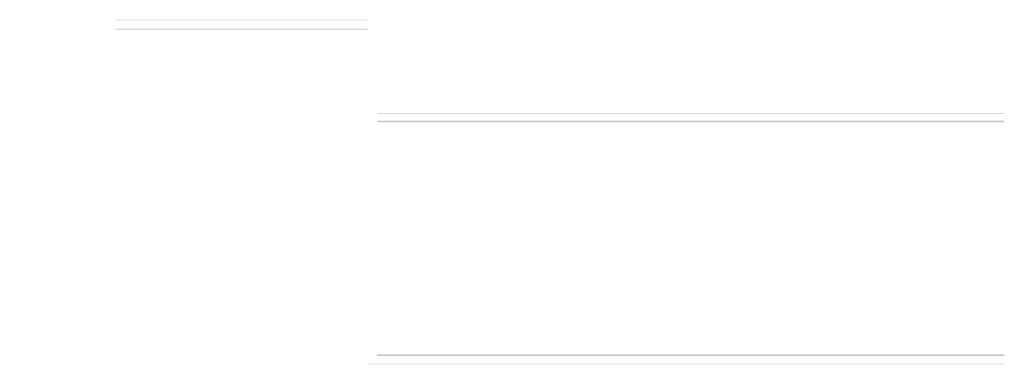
# Model space of a CAD drawing. Header units: millimetres. Extents: x -1200 to 89261, y -18765 to 52904.
# Tile 1 of 20: x -1200 to 13650, y 6625 to 11825. Entities that reach past the tile are written whole.
import ezdxf

# ---------------------------------------------------------------- set-up
doc = ezdxf.new("R2010")
doc.units = ezdxf.units.MM
doc.header["$LTSCALE"] = 15
doc.layers.add('ZDIVO Příčky.ZDIVO_Pero_č.__177', color=7, linetype='Continuous', lineweight=13)
pattern_1 = [(0, (0, 0), (0, 37.5), [0, -37.5])]

msp = doc.modelspace()

# ---------------------------------------------------------------- hatches: boundary and pattern name
at = {"layer": 'ZDIVO Příčky.ZDIVO_Pero_č.__177', "linetype": 'Continuous', "lineweight": 13}
h = msp.add_hatch(dxfattribs=at)
h.set_pattern_fill('SÁDRA_0009', style=0, pattern_type=2)
h.set_pattern_definition(pattern_1)
h.paths.add_polyline_path([(-1200, 11813), (-250, 11813), (-250, 11825), (-1200, 11825)])
h = msp.add_hatch(dxfattribs=at)
h.set_pattern_fill('SÁDRA_0009', style=0, pattern_type=2)
h.set_pattern_definition(pattern_1)
h.paths.add_polyline_path([(4050, 11825), (250, 11825), (250, 11813), (4050, 11813)])
h = msp.add_hatch(dxfattribs=at)
h.set_pattern_fill('SÁDRA_0009', style=0, pattern_type=2)
h.set_pattern_definition(pattern_1)
h.paths.add_polyline_path([(-1200, 11675), (-250, 11675), (-250, 11687), (-1200, 11687)])
h = msp.add_hatch(dxfattribs=at)
h.set_pattern_fill('SÁDRA_0009', style=0, pattern_type=2)
h.set_pattern_definition(pattern_1)
h.paths.add_polyline_path([(4050, 11687), (250, 11687), (250, 11675), (4050, 11675)])
h = msp.add_hatch(dxfattribs=at)
h.set_pattern_fill('SÁDRA_0009', style=0, pattern_type=2)
h.set_pattern_definition(pattern_1)
h.paths.add_polyline_path([(4200, 10400), (13650, 10400), (13650, 10413), (4200, 10413)])
h = msp.add_hatch(dxfattribs=at)
h.set_pattern_fill('SÁDRA_0009', style=0, pattern_type=2)
h.set_pattern_definition(pattern_1)
h.paths.add_polyline_path([(4200, 10287), (13650, 10287), (13650, 10300), (4200, 10300)])
h = msp.add_hatch(dxfattribs=at)
h.set_pattern_fill('SÁDRA_0009', style=0, pattern_type=2)
h.set_pattern_definition(pattern_1)
h.paths.add_polyline_path([(4200, 10275), (13650, 10275), (13650, 10287), (4200, 10287)])
h = msp.add_hatch(dxfattribs=at)
h.set_pattern_fill('SÁDRA_0009', style=0, pattern_type=2)
h.set_pattern_definition(pattern_1)
h.paths.add_polyline_path([(13650, 6763), (4188, 6763), (4175, 6750), (13650, 6750)])
h = msp.add_hatch(dxfattribs=at)
h.set_pattern_fill('SÁDRA_0009', style=0, pattern_type=2)
h.set_pattern_definition(pattern_1)
h.paths.add_polyline_path([(13650, 6775), (4200, 6775), (4188, 6763), (13650, 6763)])
h = msp.add_hatch(dxfattribs=at)
h.set_pattern_fill('SÁDRA_0009', style=0, pattern_type=2)
h.set_pattern_definition(pattern_1)
h.paths.add_polyline_path([(13650, 6637), (4062, 6637), (4050, 6625), (13650, 6625)])

doc.saveas('drawing.dxf')
